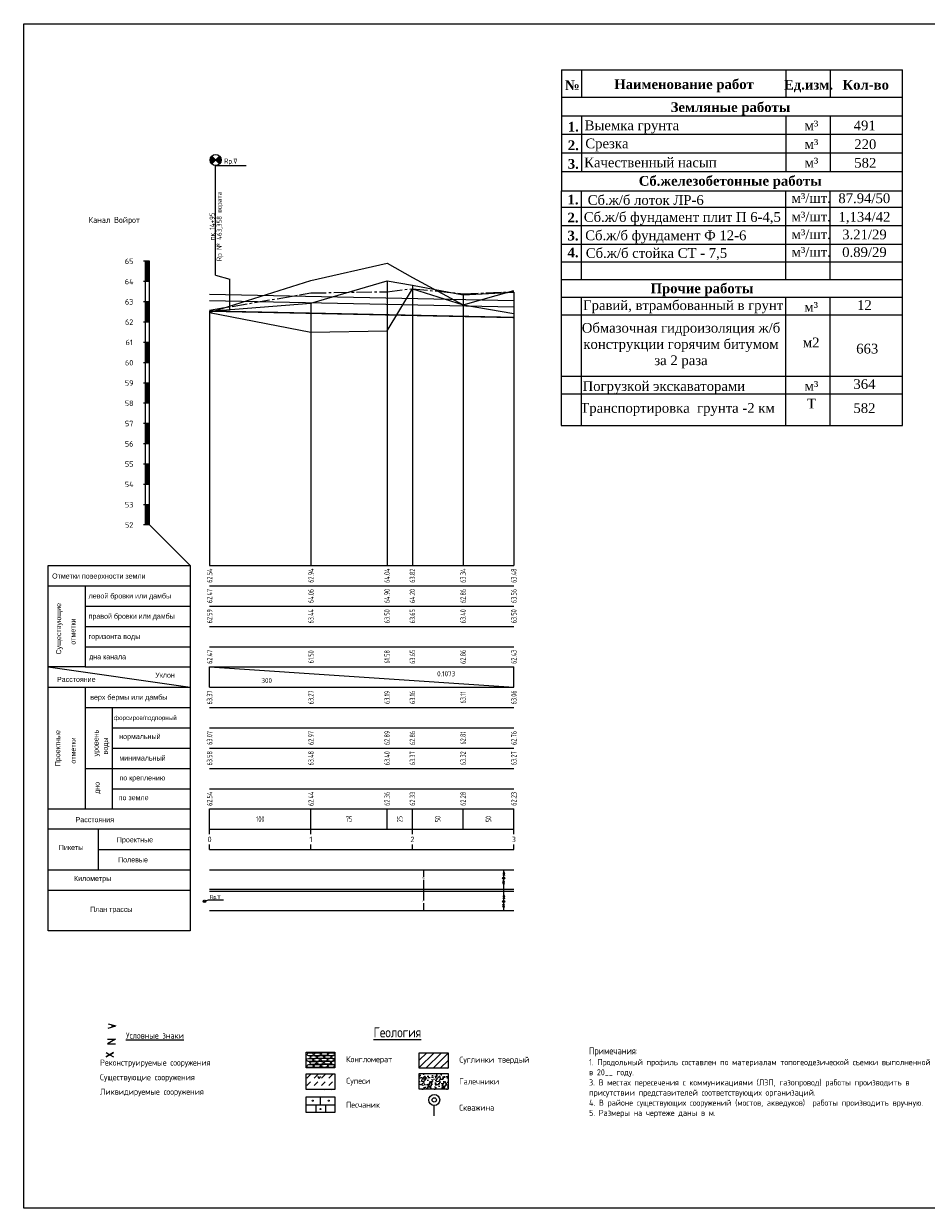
# Model space of a CAD drawing. Header units: millimetres. Extents: x 1490 to 2460, y -539 to 1142.
# Tile 1 of 28: x 1590 to 1634, y 667 to 725. Entities that reach past the tile are written whole.
import ezdxf
from ezdxf.enums import TextEntityAlignment as Align

# ---------------------------------------------------------------- set-up
doc = ezdxf.new("R2010")
doc.units = ezdxf.units.MM
for name, pattern in [('BORDER2', [22.225, 6.35, -3.175, 6.35, -3.175, 0, -3.175]), ('CENTER2', [1.125, 0.75, -0.125, 0.125, -0.125]), ('DASHED2', [9.525, 6.35, -3.175]), ('HIDDENX2', [0.75, 0.5, -0.25])]:
    doc.linetypes.add(name, pattern=pattern)
for name, color, linetype in [('0 @ 1', 7, 'Continuous'), ('pr_title', 5, 'Continuous'), ('pr_title @ 1', 5, 'Continuous')]:
    doc.layers.add(name, color=color, linetype=linetype)
for name, color, linetype, true_color in [('dBottomlev', 1, 'Continuous', 0xff0000), ('dDamblev', 6, 'Continuous', 0xff00ff), ('dNormlWater', 4, 'Continuous', 0x00ffff), ('ex_Bottomlev', 6, 'Continuous', 0xff00ff), ('ex_Leftbank', 5, 'BORDER2', 0x0000ff), ('ex_Rightbank', 1, 'CENTER2', 0xff0000), ('ex_Zemly', 3, 'Continuous', 0x00ff00)]:
    doc.layers.add(name, color=color, linetype=linetype, true_color=true_color)
doc.styles.add('RUS_Text', font='simplex_.ttf', dxfattribs={"width": 0.8})
doc.styles.add('SIMP-W65', font='simplex_.ttf', dxfattribs={"width": 0.8})
doc.styles.get("Standard").update_dxf_attribs({"font": 'arial.ttf'})
doc.styles.add('style1', font='symbol.ttf', dxfattribs={"oblique": 12})
doc.styles.add('Times New Roman', font='times.ttf')

# ---------------------------------------------------------------- blocks, each defined once
blk = doc.blocks.new('bokRus_can_block')
for p, q in [((0, 17.001), (7, 17.001)), ((0, 16.001), (7, 16.001)), ((1.823, 16.001), (1.823, 12.001)), ((1.823, 15.001), (7, 15.001)), ((1.823, 14.001), (7, 14.001)), ((1.823, 13.001), (7, 13.001)), ((0, 12), (7, 11.001)), ((1.826, 12), (0, 12)), ((1.823, 12.001), (1.823, 12)), ((1.823, 12.001), (7, 12.001)), ((0, 11.001), (7, 11.001)), ((1.823, 11.001), (1.823, 5.001)), ((1.823, 10.001), (7, 10.001)), ((3.161, 10.001), (3.161, 5.004)), ((3.161, 9.001), (7, 9.001)), ((3.161, 8.001), (7, 8.001)), ((1.823, 7.001), (7, 7.001)), ((3.161, 6.001), (7, 6.001)), ((0, 5.001), (7, 5.001)), ((7, 4.002), (0, 4.002)), ((2.465, 4.002), (2.465, 1.998)), ((2.465, 3.003), (7, 3.003)), ((0, 1.998), (7, 1.998)), ((0, 0.998), (7, 0.998))]:
    blk.add_line(p, q)
blk.add_lwpolyline([(7, 17.001), (7, -1.002), (0, -1.002), (0, 17.001)])
for s, height, p in [('Отметки поверхности земли', 0.25, (0.2, 16.358)), ('левой бровки или дамбы', 0.25, (2, 15.379)), ('правой бровки или дамбы', 0.25, (2, 14.379)), ('горизонта воды', 0.25, (2, 13.379)), ('дна канала  ', 0.25, (2.027, 12.379)), ('Уклон', 0.25, (5.285, 11.473)), ('Расстояние', 0.25, (0.441, 11.264)), ('верх бермы или дамбы', 0.25, (2.08, 10.385)), ('форсиров/подпорный', 0.22, (3.248, 9.385)), ('нормальный ', 0.25, (3.51, 8.447)), ('минимальный', 0.25, (3.516, 7.385)), ('по креплению', 0.25, (3.519, 6.409)), ('по земле', 0.25, (3.484, 5.434)), ('Расстояния', 0.25, (1.356, 4.349)), ('Проектные', 0.25, (3.394, 3.357)), ('Пикеты', 0.25, (0.536, 2.978)), ('Полевые', 0.25, (3.451, 2.37)), ('Километры', 0.25, (1.279, 1.449)), ('План трассы', 0.25, (2.073, -0.073))]:
    blk.add_text(s, height=height).set_placement(p)
for s, p in [('Существующие', (0.647, 12.614)), ('отметки', (1.355, 13.098)), ('Проектные', (0.601, 7.105)), ('уровень ', (2.49, 7.591)), ('отметки', (1.366, 7.234)), (' воды', (2.949, 7.591)), ('дно ', (2.54, 5.744))]:
    blk.add_text(s, height=0.25, rotation=90).set_placement(p)
blk = doc.blocks.new('reper_block')
at = {"ltscale": 0.13}
h = blk.add_hatch(color=256, dxfattribs=at)
h.paths.add_polyline_path([(-0.192, 1.063, 0.198912), (-0.271, 0.871, 0.198912), (-0.192, 0.679), (0, 0.871)])
h.paths.add_polyline_path([(0.192, 1.063), (0, 0.871), (0.192, 0.679, 0.198912), (0.271, 0.871, 0.198912)])
for p, q in [((0.192, 0.679), (-0.192, 1.063)), ((-0.192, 0.679), (0.192, 1.063))]:
    blk.add_line(p, q, dxfattribs=at)
blk.add_line((0, 0.6), (1.5, 0.6))
blk.add_lwpolyline([(0, 0), (0, 0.6)])
blk.add_circle((0, 0.871), 0.271)
at = {"layer": 'pr_title @ 1', "insert": (0.739, 0.784), "char_height": 0.25, "width": 0.86941, "attachment_point": 5, "style": 'RUS_Text'}
blk.add_mtext('Rp.{\\Fgreekc|c204;∇}', dxfattribs=at)
blk = doc.blocks.new('reper_Plan_block')
h = blk.add_hatch(color=256)
h.paths.add_polyline_path([(0, -0.553), (-0.046, -0.507, 0.198912), (-0.066, -0.553, 0.198912), (-0.046, -0.6)])
h.paths.add_polyline_path([(0.066, -0.553, 0.198912), (0.046, -0.507), (0, -0.553), (0.046, -0.6, 0.198912)])
for p, q in [((0.046, -0.507), (-0.046, -0.6)), ((0.046, -0.6), (-0.046, -0.507)), ((0, -0.553), (0.202, -0.473)), ((0.202, -0.473), (0.929, -0.473))]:
    blk.add_line(p, q)
blk.add_circle((0, -0.553), 0.0656)
at = {"layer": 'pr_title @ 1', "insert": (0.527, -0.367), "char_height": 0.2, "width": 0.86941, "attachment_point": 5, "style": 'RUS_Text'}
blk.add_mtext('Rp.{\\Fgreekc|c204;∇}', dxfattribs=at)
blk = doc.blocks.new('Gaz_plan')
for p, q in [((0, 1), (0, 0.642)), ((0, 0.515), (0, -0.516)), ((0, -0.643), (0, -1))]:
    blk.add_line(p, q)
at = {"layer": '0 @ 1', "style": 'RUS_Text', "width": 0.8}
for p in [(0.056, 0.569), (0.056, -0.589)]:
    blk.add_text('Г', height=0.1, rotation=90, dxfattribs=at).set_placement(p)
blk = doc.blocks.new('LEP_Plan_block')
for p, q in [((0, 0.902), (-0.041, 0.795)), ((0, 0.822), (-0.041, 0.714)), ((0, -1), (0, 1)), ((0, 0.902), (0.04, 0.795)), ((0, 0.822), (0.04, 0.714)), ((0, 0.356), (-0.04, 0.464)), ((0, 0.264), (-0.04, 0.372)), ((0, 0.356), (0.041, 0.464)), ((0, 0.264), (0.041, 0.372)), ((0, -0.232), (-0.041, -0.339)), ((0, -0.329), (-0.041, -0.437)), ((0, -0.232), (0.04, -0.339)), ((0, -0.329), (0.04, -0.437)), ((0, -0.795), (-0.04, -0.687)), ((0, -0.89), (-0.04, -0.782)), ((0, -0.795), (0.041, -0.687)), ((0, -0.89), (0.041, -0.782))]:
    blk.add_line(p, q)
for centre in [(0, 0.592), (0, -0.559)]:
    blk.add_circle(centre, 0.0529)
blk = doc.blocks.new('zn_re')
at = {"lineweight": 20}
for p in [(-0.186, 0.109), (-0.186, -0.109)]:
    blk.add_line(p, (0.186, 0), dxfattribs=at)
blk.add_point((0, 0))
blk = doc.blocks.new('zn_ex')
at = {"lineweight": 20}
for p, q in [((0.198, 0.116), (-0.198, -0.116)), ((-0.198, 0.116), (0.198, 0.116)), ((-0.198, -0.116), (0.198, -0.116))]:
    blk.add_line(p, q, dxfattribs=at)
blk = doc.blocks.new('*U31')
at = {"lineweight": 20}
blk.add_lwpolyline([(-0.186, 0.109), (0, 0), (0.186, 0.109), (-0.186, -0.109), (0, 0), (0.186, -0.109)], dxfattribs=at)

msp = doc.modelspace()

# ---------------------------------------------------------------- hatches: boundary and pattern name
at = {"ltscale": 0.4}
h = msp.add_hatch(dxfattribs=at)
h.set_pattern_fill('ANSI31', color=256, scale=0.08, style=0)
h.set_pattern_definition([(45, (1591.43054, 434.0586), (-0.17960512, 0.17960512), [])])
h.paths.add_polyline_path([(1610.734, 673.538), (1610.734, 674.308), (1609.32, 674.308), (1609.32, 673.538)])
at = {"linetype": 'HIDDENX2', "ltscale": 0.4}
h = msp.add_hatch(dxfattribs=at)
h.set_pattern_fill('DASH', color=256, scale=0.08, angle=45, style=0)
h.set_pattern_definition([(45, (910.4993, 301.99066), (3e-17, 0.359210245), [0.254, -0.254])])
h.paths.add_polyline_path([(1605.158, 672.495), (1605.158, 673.264), (1603.744, 673.264), (1603.744, 672.495)])
at = {"ltscale": 0.13}
h = msp.add_hatch(dxfattribs=at)
h.set_pattern_fill('AR-SAND', color=256, scale=0.005, angle=45, style=0)
h.set_pattern_definition([(82.5, (1591.76753, 441.94002), (-0.17869067, 0.16737674), [0, -0.19304, 0, -0.2159, 0, -0.206375]), (52.5, (1591.76753, 441.94002), (-0.09450546, 0.41236643), [0, -0.10414, 0, -0.17399, 0, -0.066675]), (12.5, (1591.65707, 441.82956), (0.27914991, 0.28016616), [0, -0.0635, 0, -0.2286, 0, -0.29845]), (2.5, (1591.65707, 441.82956), (0.19114055, 0.3487754), [0, -0.03175, 0, -0.14986, 0, -0.17145])])
h.paths.add_polyline_path([(1610.734, 672.506), (1610.734, 673.276), (1609.32, 673.276), (1609.32, 672.506)])
for points in [[(1604.09, 671.941, 1), (1604.039, 671.941, 1)], [(1604.881, 671.941, 1), (1604.829, 671.941, 1)], [(1604.473, 671.528, 1), (1604.422, 671.528, 1)]]:
    msp.add_hatch(color=256).paths.add_polyline_path(points)

# ---------------------------------------------------------------- linework, layer by layer
at = {"color": 0, "lineweight": 20}
for p, q in [((1616.334, 722.756), (1633.15, 722.756)), ((1616.334, 721.414), (1633.15, 721.414)), ((1616.334, 720.498), (1633.15, 720.498)), ((1616.334, 719.582), (1633.15, 719.582)), ((1616.334, 718.667), (1633.15, 718.667)), ((1616.334, 717.751), (1633.15, 717.751)), ((1616.32, 716.797), (1633.136, 716.797)), ((1616.32, 715.995), (1633.136, 715.995)), ((1616.32, 715.079), (1633.136, 715.079)), ((1616.32, 714.164), (1633.136, 714.164)), ((1616.32, 713.293), (1633.136, 713.293)), ((1616.32, 712.422), (1633.136, 712.422)), ((1616.32, 711.552), (1633.136, 711.552)), ((1616.32, 710.681), (1633.136, 710.681)), ((1616.32, 707.657), (1633.136, 707.657)), ((1616.32, 706.786), (1633.136, 706.786)), ((1616.32, 705.22), (1633.136, 705.22))]:
    msp.add_line(p, q, dxfattribs=at)
at = {"color": 0, "linetype": 'ByBlock', "lineweight": 20}
for p, q in [((1616.334, 722.756), (1616.334, 716.797)), ((1633.15, 716.797), (1633.15, 722.756)), ((1616.32, 716.797), (1616.32, 705.22)), ((1633.136, 705.22), (1633.136, 716.797))]:
    msp.add_line(p, q, dxfattribs=at)
at = {"color": 0, "linetype": 'DASHED2', "lineweight": 20}
for p, q in [((1617.335, 721.414), (1617.335, 722.756)), ((1627.401, 721.414), (1627.401, 722.756)), ((1629.595, 721.414), (1629.595, 722.756)), ((1617.335, 717.751), (1617.335, 720.498)), ((1627.401, 717.751), (1627.401, 720.498)), ((1629.595, 717.751), (1629.595, 720.498)), ((1617.321, 712.422), (1617.321, 716.797)), ((1627.387, 712.422), (1627.387, 716.797)), ((1629.581, 712.422), (1629.581, 716.797)), ((1617.321, 705.22), (1617.321, 711.552)), ((1627.387, 705.22), (1627.387, 711.552)), ((1629.581, 705.22), (1629.581, 711.552))]:
    msp.add_line(p, q, dxfattribs=at)
at = {"linetype": 'Continuous'}
for p, q in [((1599.279, 712.642), (1599.279, 717.442)), ((1596.014, 713.322), (1595.714, 713.322)), ((1595.814, 700.322), (1595.814, 713.322)), ((1596.014, 700.322), (1596.014, 713.322)), ((1599.279, 712.642), (1599.979, 712.442)), ((1596.014, 712.322), (1595.714, 712.322)), ((1599.979, 710.942), (1599.979, 712.442)), ((1599.979, 710.942), (1599.979, 712.442)), ((1607.729, 712.362), (1607.729, 704.992)), ((1608.979, 712.142), (1608.979, 704.992)), ((1596.014, 711.322), (1595.714, 711.322)), ((1611.479, 711.662), (1611.479, 704.992)), ((1613.979, 711.802), (1613.979, 698.322)), ((1598.979, 710.862), (1598.979, 704.992)), ((1603.979, 711.262), (1603.979, 704.992)), ((1596.014, 710.322), (1595.714, 710.322)), ((1596.014, 709.322), (1595.714, 709.322)), ((1596.014, 708.322), (1595.714, 708.322)), ((1596.014, 707.322), (1595.714, 707.322)), ((1596.014, 706.322), (1595.714, 706.322)), ((1596.014, 705.322), (1595.714, 705.322)), ((1598.979, 704.992), (1598.979, 698.322)), ((1603.979, 704.992), (1603.979, 698.322)), ((1607.729, 704.992), (1607.729, 698.322)), ((1608.979, 704.992), (1608.979, 698.322)), ((1611.479, 704.992), (1611.479, 698.322)), ((1596.014, 704.322), (1595.714, 704.322)), ((1596.014, 703.322), (1595.714, 703.322)), ((1596.014, 702.322), (1595.714, 702.322)), ((1596.014, 701.322), (1595.714, 701.322)), ((1596.014, 700.322), (1595.714, 700.322)), ((1596.014, 700.322), (1598.014, 698.322)), ((1598.979, 698.322), (1613.979, 698.322)), ((1598.979, 697.322), (1613.979, 697.322)), ((1598.979, 696.322), (1613.979, 696.322)), ((1598.979, 695.322), (1613.979, 695.322)), ((1598.979, 694.322), (1613.979, 694.322)), ((1598.979, 693.322), (1613.979, 693.322)), ((1598.979, 693.322), (1613.979, 692.322)), ((1598.979, 692.322), (1598.979, 693.322)), ((1613.979, 692.322), (1613.979, 693.322)), ((1598.979, 692.322), (1613.979, 692.322)), ((1598.979, 691.322), (1613.979, 691.322)), ((1598.979, 690.322), (1613.979, 690.322)), ((1598.979, 689.322), (1613.979, 689.322)), ((1598.979, 688.322), (1613.979, 688.322)), ((1598.979, 687.322), (1613.979, 687.322)), ((1598.979, 686.322), (1613.979, 686.322)), ((1598.979, 685.322), (1598.979, 686.322)), ((1603.979, 685.322), (1603.979, 686.322)), ((1607.729, 685.322), (1607.729, 686.322)), ((1608.979, 685.322), (1608.979, 686.322)), ((1611.479, 685.322), (1611.479, 686.322)), ((1613.979, 685.322), (1613.979, 686.322)), ((1598.979, 685.322), (1613.979, 685.322)), ((1598.979, 685.072), (1598.979, 685.322)), ((1603.979, 685.072), (1603.979, 685.322)), ((1608.979, 685.072), (1608.979, 685.322)), ((1613.979, 685.072), (1613.979, 685.322)), ((1598.979, 684.322), (1598.979, 684.572)), ((1603.979, 684.322), (1603.979, 684.572)), ((1608.979, 684.322), (1608.979, 684.572)), ((1613.979, 684.322), (1613.979, 684.572)), ((1598.979, 684.322), (1613.979, 684.322)), ((1598.979, 683.322), (1613.979, 683.322)), ((1598.979, 682.372), (1613.979, 682.372)), ((1598.979, 682.272), (1613.979, 682.272)), ((1598.979, 681.322), (1613.979, 681.322))]:
    msp.add_line(p, q, dxfattribs=at)
msp.add_line((1610.055, 671.193), (1610.055, 671.707))
at = {"color": 4}
msp.add_lwpolyline([(1671.414, 666.635), (1589.814, 666.635), (1589.814, 725.035), (1671.414, 725.035)], dxfattribs=at)
at = {"linetype": 'Continuous', "const_width": 0.2}
for points in [[(1595.914, 713.322), (1595.914, 712.322)], [(1595.914, 711.322), (1595.914, 710.322)], [(1595.914, 709.322), (1595.914, 708.322)], [(1595.914, 707.322), (1595.914, 706.322)], [(1595.914, 705.322), (1595.914, 704.322)], [(1595.914, 703.322), (1595.914, 702.322)], [(1595.914, 701.322), (1595.914, 700.322)]]:
    msp.add_lwpolyline(points, dxfattribs=at)
for points in [[(1603.744, 674.33), (1605.158, 674.33), (1605.158, 673.561), (1603.744, 673.561)], [(1609.32, 674.308), (1610.734, 674.308), (1610.734, 673.538), (1609.32, 673.538)], [(1603.744, 673.264), (1605.158, 673.264), (1605.158, 672.495), (1603.744, 672.495)], [(1609.32, 673.276), (1610.734, 673.276), (1610.734, 672.506), (1609.32, 672.506)], [(1603.744, 672.125), (1605.158, 672.125), (1605.158, 671.355), (1603.744, 671.355)]]:
    msp.add_lwpolyline(points, close=True)
for points in [[(1604.293, 673.138), (1604.38, 673.027), (1604.467, 673.138)], [(1603.744, 671.74), (1605.158, 671.74)], [(1604.215, 671.74), (1604.215, 671.355)], [(1604.451, 671.74), (1604.451, 672.125)], [(1604.687, 671.74), (1604.687, 671.355)]]:
    msp.add_lwpolyline(points)
for centre, radius in [((1610.055, 671.978), 0.271), ((1604.064, 671.941), 0.0257), ((1604.855, 671.941), 0.0257), ((1610.055, 671.978), 0.105), ((1604.448, 671.528), 0.0257)]:
    msp.add_circle(centre, radius)
for centre in [(1603.914, 673.948), (1603.938, 674.226), (1604.1, 674.085), (1604.269, 673.953), (1604.294, 674.231), (1604.455, 674.09), (1604.625, 673.961), (1604.649, 674.239), (1604.81, 674.098), (1604.96, 673.953), (1604.984, 674.231), (1603.934, 673.65), (1604.08, 673.803), (1604.29, 673.654), (1604.435, 673.808), (1604.645, 673.662), (1604.79, 673.816), (1604.98, 673.654)]:
    msp.add_ellipse(centre, major_axis=(-0.163, -0.002), ratio=0.472975)
for centre, start_param, end_param in [((1605.145, 674.09), 4.630236, 7.926524), ((1605.125, 673.808), 4.50491, 8.05185)]:
    msp.add_ellipse(centre, major_axis=(-0.163, -0.002), ratio=0.472975, start_param=start_param, end_param=end_param)
at = {"ltscale": 0.13, "start_tangent": (0.45723, 0.889348), "end_tangent": (0.45723, 0.889348)}
for points in [[(1609.477, 673.033), (1609.6, 673.139), (1609.558, 672.901), (1609.434, 672.901), (1609.477, 673.033)], [(1609.789, 672.755), (1609.913, 672.861), (1609.87, 672.623), (1609.746, 672.623), (1609.789, 672.755)], [(1610.202, 673.033), (1610.326, 673.139), (1610.283, 672.901), (1610.16, 672.901), (1610.202, 673.033)], [(1610.483, 672.759), (1610.607, 672.866), (1610.564, 672.627), (1610.441, 672.627), (1610.483, 672.759)]]:
    msp.add_spline(points, degree=3, dxfattribs=at)
at = {"layer": 'dBottomlev', "linetype": 'Continuous', "const_width": 0.07}
msp.add_lwpolyline([(1598.979, 710.866), (1613.979, 710.552)], dxfattribs=at)
at = {"layer": 'dDamblev', "linetype": 'Continuous'}
msp.add_lwpolyline([(1598.979, 711.696), (1613.979, 711.382)], dxfattribs=at)
at = {"layer": 'dNormlWater', "linetype": 'Continuous'}
msp.add_lwpolyline([(1598.979, 711.396), (1613.979, 711.082)], dxfattribs=at)
at = {"layer": 'ex_Bottomlev', "linetype": 'Continuous'}
for points in [[(1607.729, 709.902), (1608.979, 711.972)], [(1608.979, 711.972), (1611.479, 711.182)], [(1598.979, 710.792), (1603.979, 709.822)], [(1611.479, 711.182), (1613.979, 710.752)], [(1603.979, 709.822), (1607.729, 709.902)]]:
    msp.add_lwpolyline(points, dxfattribs=at)
at = {"layer": 'ex_Leftbank', "linetype": 'BORDER2'}
for points in [[(1603.979, 712.382), (1607.729, 713.222)], [(1607.729, 713.222), (1608.979, 712.522)], [(1608.979, 712.522), (1611.479, 711.182)], [(1598.979, 710.792), (1603.979, 712.382)], [(1611.479, 711.182), (1613.979, 711.882)]]:
    msp.add_lwpolyline(points, dxfattribs=at)
at = {"layer": 'ex_Rightbank', "linetype": 'CENTER2'}
for points in [[(1607.729, 711.822), (1608.979, 711.972)], [(1608.979, 711.972), (1611.479, 711.722)], [(1598.979, 710.912), (1603.979, 711.762)], [(1603.979, 711.762), (1607.729, 711.822)], [(1611.479, 711.722), (1613.979, 711.822)]]:
    msp.add_lwpolyline(points, dxfattribs=at)
at = {"layer": 'ex_Zemly', "linetype": 'Continuous'}
msp.add_lwpolyline([(1598.979, 710.862), (1603.979, 711.262), (1607.729, 712.362), (1608.979, 712.142), (1611.479, 711.662), (1613.979, 711.802)], dxfattribs=at)

# ---------------------------------------------------------------- block references
for name, p in [('reper_block', (1599.279, 717.442)), ('bokRus_can_block', (1591.014, 681.322)), ('Gaz_plan', (1609.529, 682.322)), ('LEP_Plan_block', (1613.479, 682.322)), ('reper_Plan_block', (1598.729, 682.322))]:
    msp.add_blockref(name, p)
at = {"color": 4}
for name, p in [('zn_re', (1594.168, 675.628)), ('zn_ex', (1594.14, 674.854)), ('*U31', (1594.064, 674.208))]:
    msp.add_blockref(name, p, dxfattribs=at)

# ---------------------------------------------------------------- texts
at = {"color": 0, "lineweight": 13, "char_height": 0.48, "attachment_point": 2}
for s, insert, width, style in [('{\\fTimes New Roman|b1|i0|c204|p18;\\Q0;№}', (1616.861, 722.24), 1.39216, 'style1'), ('{\\fTimes New Roman|b1|i0|c204|p18;\\Q0;Наименование работ}', (1622.371, 722.293), 13.08727, 'style1'), ('{\\fTimes New Roman|b1|i0|c204|p18;\\Q0;Ед.изм.}', (1628.505, 722.265), 1.39216, 'style1'), ('{\\fTimes New Roman|b1|i0|c204|p18;\\Q0;Кол-во}', (1631.328, 722.265), 3.20721, 'style1'), ('{\\fTimes New Roman|b1|i0|c204|p18;\\Q0;Земляные работы}', (1624.661, 721.161), 13.08727, 'style1'), ('{\\fTimes New Roman|b1|i0|c204|p18;\\Q0;1.}', (1616.912, 720.196), 1.39216, 'style1'), ('{\\fTimes New Roman|b0|i0|c204|p18;\\Q0;Выемка грунта}', (1619.802, 720.266), 13.08727, 'style1'), ('{\\fTimes New Roman|b0|i0|c204|p18;\\Q0;м³}', (1628.655, 720.259), 1.39216, 'style1'), ('{\\fTimes New Roman|b0|i0|c0|p18;\\Q0;491}', (1631.277, 720.259), 3.09443, 'style1'), ('{\\fTimes New Roman|b1|i0|c204|p18;\\Q0;2.}', (1616.912, 719.281), 1.39216, 'style1'), ('Срезка ', (1618.569, 719.373), 13.06263, 'Times New Roman'), ('{\\fTimes New Roman|b0|i0|c204|p18;\\Q0;м³}', (1628.655, 719.343), 1.39216, 'style1'), ('{\\fTimes New Roman|b0|i0|c0|p18;\\Q0;220}', (1631.307, 719.332), 3.34528, 'style1'), ('{\\fTimes New Roman|b1|i0|c204|p18;\\Q0;3.}', (1616.912, 718.365), 1.39216, 'style1'), ('{\\fTimes New Roman|b0|i0|c204|p18;\\Q0;Качественный насып     }', (1620.713, 718.435), 13.08727, 'style1'), ('{\\fTimes New Roman|b0|i0|c204|p18;\\Q0;м³}', (1628.655, 718.428), 1.39216, 'style1'), ('{\\fTimes New Roman|b0|i0|c0|p18;\\Q0;582}', (1631.307, 718.416), 3.34528, 'style1'), ('{\\fTimes New Roman|b1|i0|c204|p18;\\Q0;Сб.железобетонные работы}', (1624.647, 717.527), 13.08727, 'style1'), ('{\\fTimes New Roman|b1|i0|c204|p18;\\Q0;1.}', (1616.898, 716.609), 1.39216, 'style1'), ('{\\fTimes New Roman|b0|i0|c204|p18;\\Q0;Сб.ж/б лоток ЛР-\\fTimes New Roman|b0|i0|c0|p18;6}', (1620.482, 716.583), 13.08727, 'style1'), ('{\\fTimes New Roman|b0|i0|c204|p18;\\Q0;м³/шт.}', (1628.641, 716.682), 1.39216, 'style1'), ('{\\fTimes New Roman|b0|i0|c0|p18;\\Q0;87.94\\fTimes New Roman|b0|i0|c204|p18;/\\fTimes New Roman|b0|i0|c0|p18;50}', (1631.258, 716.671), 1.39216, 'style1'), ('{\\fTimes New Roman|b1|i0|c204|p18;\\Q0;2.}', (1616.898, 715.717), 1.39216, 'style1'), ('{\\fTimes New Roman|b0|i0|c204|p18;\\Q0;Сб.ж/б фундамент плит П 6-4,5}', (1622.287, 715.746), 13.08727, 'style1'), ('{\\fTimes New Roman|b0|i0|c204|p18;\\Q0;м³/шт.}', (1628.641, 715.767), 1.39216, 'style1'), ('{\\fTimes New Roman|b0|i0|c204|p18;\\Q0;1,\\fTimes New Roman|b0|i0|c0|p18;134\\fTimes New Roman|b0|i0|c204|p18;/\\fTimes New Roman|b0|i0|c0|p18;42}', (1631.266, 715.756), 1.39216, 'style1'), ('{\\fTimes New Roman|b1|i0|c204|p18;\\Q0;3.}', (1616.898, 714.829), 1.39216, 'style1'), ('{\\fTimes New Roman|b0|i0|c204|p18;\\Q0;Сб.ж/б фундамент Ф 12-6}', (1621.473, 714.841), 13.08727, 'style1'), ('{\\fTimes New Roman|b0|i0|c204|p18;\\Q0;м³/шт.}', (1628.641, 714.896), 1.39216, 'style1'), ('{\\fTimes New Roman|b0|i0|c0|p18;\\Q0;3.21\\fTimes New Roman|b0|i0|c204|p18;/\\fTimes New Roman|b0|i0|c0|p18;29}', (1631.266, 714.885), 2.32259, 'style1'), ('{\\fTimes New Roman|b1|i0|c204|p18;\\Q0;4.}', (1616.898, 713.998), 1.39216, 'style1'), ('{\\fTimes New Roman|b0|i0|c204|p18;\\Q0;Сб.ж/б стойка СТ - 7,5}', (1621.012, 713.97), 13.08727, 'style1'), ('{\\fTimes New Roman|b0|i0|c204|p18;\\Q0;м³/шт.}', (1628.641, 714.025), 1.39216, 'style1'), ('{\\fTimes New Roman|b0|i0|c0|p18;\\Q0;0.89\\fTimes New Roman|b0|i0|c204|p18;/\\fTimes New Roman|b0|i0|c0|p18;29}', (1631.266, 714.014), 2.32259, 'style1'), ('{\\fTimes New Roman|b1|i0|c204|p18;\\Q0;Прочие работы}', (1623.256, 712.229), 13.08727, 'style1'), ('{\\fTimes New Roman|b0|i0|c204|p18;\\Q0;Гравий, втрамбованный в грунт }', (1622.327, 711.398), 13.08727, 'style1'), ('{\\fTimes New Roman|b0|i0|c204|p18;\\Q0;м³}', (1628.641, 711.313), 1.39216, 'style1'), ('{\\fTimes New Roman|b0|i0|c0|p18;\\Q0;12}', (1631.266, 711.403), 2.32259, 'style1'), ('{\\fTimes New Roman|b0|i0|c204|p18;\\Q0;Обмазочная гидроизоляция ж/б конструкции горячим битумом за \\fTimes New Roman|b0|i0|c0|p18;2\\fTimes New Roman|b0|i0|c204|p18; раза }', (1622.221, 710.282), 10.10449, 'style1'), ('{\\fTimes New Roman|b0|i0|c204|p18;\\Q0;м\\fTimes New Roman|b0|i0|c0|p18;2}', (1628.641, 709.562), 1.39216, 'style1'), ('{\\fTimes New Roman|b0|i0|c0|p18;\\Q0;663}', (1631.402, 709.257), 2.32259, 'style1'), ('{\\fTimes New Roman|b0|i0|c204|p18;\\Q0;Погрузкой экскаваторами }', (1621.375, 707.411), 13.08727, 'style1'), ('{\\fTimes New Roman|b0|i0|c204|p18;\\Q0;м³}', (1628.655, 707.417), 1.39216, 'style1'), ('{\\fTimes New Roman|b0|i0|c0|p18;\\Q0;364}', (1631.266, 707.508), 2.32259, 'style1'), ('{\\fTimes New Roman|b0|i0|c204|p18;\\Q0;Транспортировка  грунта -\\fTimes New Roman|b0|i0|c0|p18;2\\fTimes New Roman|b0|i0|c204|p18; км}', (1622.05, 706.333), 9.44642, 'style1'), ('{\\fTimes New Roman|b0|i0|c0|p18;\\Q0;T}', (1628.655, 706.547), 1.39216, 'style1'), ('{\\fTimes New Roman|b0|i0|c0|p18;\\Q0;582}', (1631.266, 706.324), 2.32259, 'style1')]:
    msp.add_mtext(s, dxfattribs=dict(at, insert=insert, width=width, style=style))
at = {"layer": '0 @ 1', "style": 'RUS_Text', "width": 0.8}
for s, p in [('Реконструируемые сооружения', (1593.578, 673.671)), ('Существующие сооружения', (1593.578, 672.947)), ('Ликвидируемые сооружения', (1593.578, 672.235))]:
    msp.add_text(s, height=0.3, dxfattribs=at).set_placement(p)
at = {"layer": '0 @ 1', "style": 'RUS_Text'}
for s, insert, char_height, width, attachment_point in [('{\\LУсловные знаки}', (1594.857, 675.152), 0.3, 4.72064, 4), ('{\\LГеология}', (1608.241, 675.313), 0.5, 9.28689, 5), ('\\pt1.5;{\\H1.1667x;Примечания:\\P\\H0.85714x;1. Продольный профиль составлен по материалам топогеодезической съемки выполненной в 20__ году.\\P3. В местах пересечения с коммуникациями (ЛЭП, газопровод) работы производить в присутствии представителей соответствующих организаций.\\P4. В районе существующих сооружений (мостов, акведуков)  работы производить вручную.\\P5. Размеры на чертеже даны в м.}', (1617.687, 672.841), 0.3, 16.10745, 4), ('Конгломерат ', (1605.71, 673.945), 0.3, 3.24752, 4), ('Cуглинки твердый', (1611.286, 673.923), 0.3, 3.09904, 4), ('Cупеси', (1605.71, 672.879), 0.3, 2.48422, 4), ('Галечники', (1611.286, 672.891), 0.3, 2.68897, 4), ('Песчаник', (1605.71, 671.74), 0.3, 2.02076, 4), ('Скважина ', (1611.289, 671.599), 0.3, 3.21294, 4)]:
    msp.add_mtext(s, dxfattribs=dict(at, insert=insert, char_height=char_height, width=width, attachment_point=attachment_point))
at = {"layer": 'pr_title', "style": 'SIMP-W65'}
for s, height, width, p in [('65', 0.27, 0.9, (1595.014, 713.322)), ('64', 0.27, 0.9, (1595.014, 712.322)), ('63', 0.27, 0.9, (1595.014, 711.322)), ('62', 0.27, 0.9, (1595.014, 710.322)), ('61', 0.27, 0.9, (1595.014, 709.322)), ('60', 0.27, 0.9, (1595.014, 708.322)), ('59', 0.27, 0.9, (1595.014, 707.322)), ('58', 0.27, 0.9, (1595.014, 706.322)), ('57', 0.27, 0.9, (1595.014, 705.322)), ('56', 0.27, 0.9, (1595.014, 704.322)), ('55', 0.27, 0.9, (1595.014, 703.322)), ('54', 0.27, 0.9, (1595.014, 702.322)), ('53', 0.27, 0.9, (1595.014, 701.322)), ('52', 0.27, 0.9, (1595.014, 700.322)), ('300', 0.25, 0.8, (1601.795, 692.655)), ('0.1073', 0.25, 0.8, (1610.643, 692.988)), ('100', 0.27, 0.65, (1601.479, 685.822)), ('75', 0.27, 0.65, (1605.854, 685.822)), ('0', 0.27, 0.9, (1598.979, 684.822)), ('1', 0.27, 0.9, (1603.979, 684.822)), ('2', 0.27, 0.9, (1608.979, 684.822)), ('3', 0.27, 0.9, (1613.979, 684.822))]:
    msp.add_text(s, height=height, dxfattribs=dict(at, width=width)).set_placement(p, align=Align.MIDDLE_CENTER)
at = {"layer": 'pr_title', "style": 'SIMP-W65', "width": 0.65}
for s, rotation, p in [('62.54', 89.95437, (1598.979, 697.822)), ('62.94', 89.95437, (1603.979, 697.822)), ('64.04', 89.95437, (1607.729, 697.822)), ('63.82', 89.95437, (1608.979, 697.822)), ('63.34', 89.95437, (1611.479, 697.822)), ('63.48', 89.95437, (1613.979, 697.822)), ('62.47', 89.95437, (1598.979, 696.822)), ('64.06', 89.95437, (1603.979, 696.822)), ('64.90', 89.95437, (1607.729, 696.822)), ('64.20', 89.95437, (1608.979, 696.822)), ('62.86', 89.95437, (1611.479, 696.822)), ('63.56', 89.95437, (1613.979, 696.822)), ('62.59', 89.95437, (1598.979, 695.822)), ('63.44', 89.95437, (1603.979, 695.822)), ('63.50', 89.95437, (1607.729, 695.822)), ('63.65', 89.95437, (1608.979, 695.822)), ('63.40', 89.95437, (1611.479, 695.822)), ('63.50', 89.95437, (1613.979, 695.822)), ('62.47', 89.95437, (1598.979, 693.822)), ('61.50', 89.95437, (1603.979, 693.822)), ('61.58', 89.95437, (1607.729, 693.822)), ('63.65', 89.95437, (1608.979, 693.822)), ('62.86', 89.95437, (1611.479, 693.822)), ('62.43', 89.95437, (1613.979, 693.822)), ('63.37', 89.95437, (1598.979, 691.822)), ('63.27', 89.95437, (1603.979, 691.822)), ('63.19', 89.95437, (1607.729, 691.822)), ('63.16', 89.95437, (1608.979, 691.822)), ('63.11', 89.95437, (1611.479, 691.822)), ('63.06', 89.95437, (1613.979, 691.822)), ('63.07', 89.95437, (1598.979, 689.822)), ('62.97', 89.95437, (1603.979, 689.822)), ('62.89', 89.95437, (1607.729, 689.822)), ('62.86', 89.95437, (1608.979, 689.822)), ('62.81', 89.95437, (1611.479, 689.822)), ('62.76', 89.95437, (1613.979, 689.822)), ('63.58', 89.95437, (1598.979, 688.822)), ('63.48', 89.95437, (1603.979, 688.822)), ('63.40', 89.95437, (1607.729, 688.822)), ('63.37', 89.95437, (1608.979, 688.822)), ('63.32', 89.95437, (1611.479, 688.822)), ('63.27', 89.95437, (1613.979, 688.822)), ('62.54', 89.95437, (1598.979, 686.822)), ('62.44', 89.95437, (1603.979, 686.822)), ('62.36', 89.95437, (1607.729, 686.822)), ('62.33', 89.95437, (1608.979, 686.822)), ('62.28', 89.95437, (1611.479, 686.822)), ('62.23', 89.95437, (1613.979, 686.822)), ('25', 89.95438, (1608.354, 685.822)), ('50', 89.95438, (1610.229, 685.822)), ('50', 89.95438, (1612.729, 685.822))]:
    msp.add_text(s, height=0.27, rotation=rotation, dxfattribs=at).set_placement(p, align=Align.MIDDLE_CENTER)
at = {"layer": 'pr_title', "char_height": 0.25, "rotation": 89.95437, "style": 'SIMP-W65'}
for s, insert, width, attachment_point in [('Rp № 463,358 вората', (1599.329, 715.042), 7, 2), ('пк 14+95', (1599.229, 715.042), 4, 8)]:
    msp.add_mtext(s, dxfattribs=dict(at, insert=insert, width=width, attachment_point=attachment_point))
at = {"layer": 'pr_title', "insert": (1593.014, 715.322), "char_height": 0.3, "width": 3, "attachment_point": 4, "style": 'SIMP-W65'}
msp.add_mtext('Канал Войрот', dxfattribs=at)

doc.saveas('drawing.dxf')
